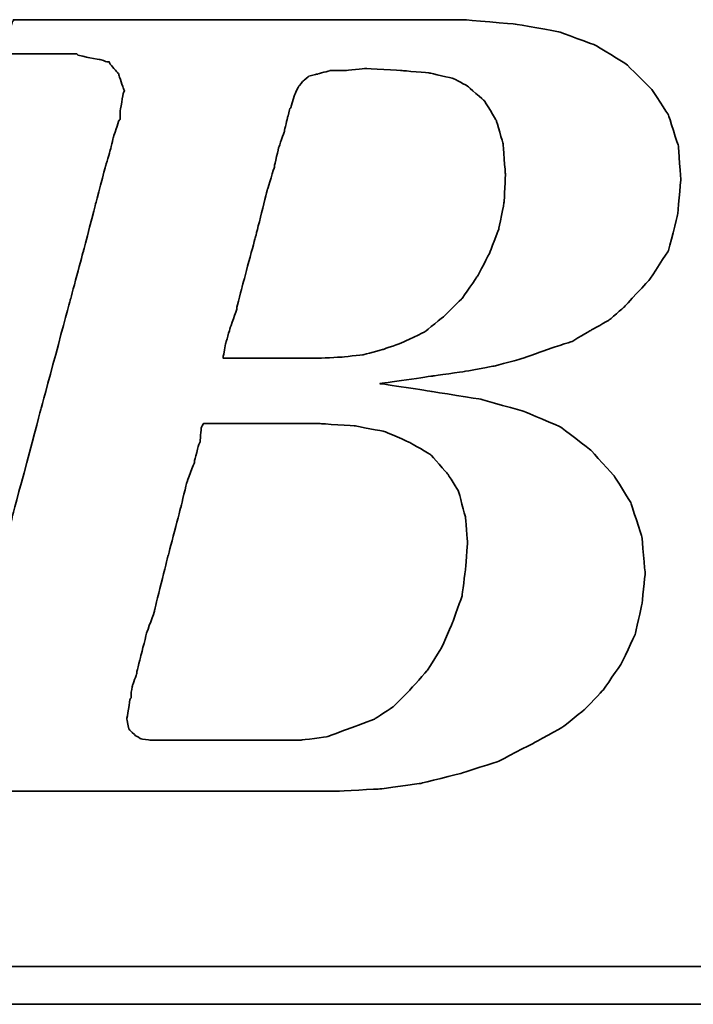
# Model space of a CAD drawing. Header units: millimetres. Extents: x 1805 to 4914, y -1594 to 860.
# Tile 88 of 256: x 2221.53 to 2225.61, y -1248.56 to -1242.59. Entities that reach past the tile are written whole.
import ezdxf

# ---------------------------------------------------------------- set-up
doc = ezdxf.new("R2010")
doc.units = ezdxf.units.MM
doc.layers.add('DIM', color=4, linetype='CONTINUOUS')
doc.layers.add('layer 1', color=7, linetype='CONTINUOUS')

# ---------------------------------------------------------------- blocks, each defined once
blk = doc.blocks.new('TBI MOTION logo(完整正式版)')
at = {"layer": 'layer 1', "color": 22, "lineweight": 35}
for points, knots in [([(-64.65375, -6.86375), (-64.65375, -6.86375), (-64.84375, -7.29625), (-64.84375, -7.29625), (-64.84375, -7.29625), (-64.84375, -7.29625), (-64.86875, -7.34375), (-64.86875, -7.34375), (-64.86875, -7.34375), (-64.86875, -7.34375), (-64.86875, -7.36875), (-64.86875, -7.36875), (-64.86875, -7.36875), (-64.86875, -7.36875), (-65.15375, -7.65375), (-65.15375, -7.65375), (-65.15375, -7.65375), (-65.15375, -7.65375), (-65.17875, -7.65375), (-65.17875, -7.65375), (-65.17875, -7.65375), (-65.17875, -7.65375), (-65.20375, -7.67875), (-65.20375, -7.67875), (-65.20375, -7.67875), (-65.20375, -7.67875), (-65.58875, -7.87125), (-65.58875, -7.87125), (-65.58875, -7.87125), (-65.58875, -7.87125), (-65.63375, -7.87125), (-65.63375, -7.87125), (-65.63375, -7.87125), (-65.63375, -7.87125), (-65.65875, -7.89375), (-65.65875, -7.89375), (-65.65875, -7.89375), (-65.65875, -7.89375), (-66.09375, -7.94375), (-66.09375, -7.94375), (-66.09375, -7.94375), (-66.09375, -7.94375), (-66.11375, -7.94375), (-66.11375, -7.94375), (-66.11375, -7.94375), (-66.11375, -7.94375), (-66.16375, -7.94375), (-66.16375, -7.94375), (-66.16375, -7.94375), (-66.16375, -7.94375), (-66.30875, -7.94375), (-66.30875, -7.94375), (-66.30875, -7.94375), (-66.30875, -7.94375), (-66.69375, -7.94375), (-66.69375, -7.94375), (-66.69375, -7.94375), (-66.69375, -7.94375), (-67.07375, -7.94375), (-67.07375, -7.94375), (-67.07375, -7.94375), (-67.07375, -7.94375), (-67.12375, -7.94375), (-67.12375, -7.94375), (-67.12375, -7.94375), (-67.12375, -7.94375), (-67.12375, -7.96625), (-67.12375, -7.96625), (-67.12375, -7.96625), (-67.12375, -7.96625), (-67.14875, -7.99125), (-67.14875, -7.99125), (-67.14875, -7.99125), (-67.14875, -7.99125), (-67.24375, -8.34875), (-67.24375, -8.34875), (-67.24375, -8.34875), (-67.24375, -8.34875), (-67.31375, -8.68625), (-67.31375, -8.68625), (-67.31375, -8.68625), (-67.31375, -8.68625), (-67.26875, -8.68625), (-67.26875, -8.68625), (-67.26875, -8.68625), (-67.26875, -8.68625), (-67.07375, -8.68625), (-67.07375, -8.68625), (-67.07375, -8.68625), (-67.07375, -8.68625), (-66.54875, -8.68625), (-66.54875, -8.68625), (-66.54875, -8.68625), (-66.54875, -8.68625), (-65.82625, -8.68625), (-65.82625, -8.68625), (-65.82625, -8.68625), (-65.82625, -8.68625), (-65.01375, -8.68625), (-65.01375, -8.68625), (-65.01375, -8.68625), (-65.01375, -8.68625), (-64.05375, -8.68625), (-64.05375, -8.68625), (-64.05375, -8.68625), (-64.05375, -8.68625), (-62.08375, -8.68625), (-62.08375, -8.68625), (-62.08375, -8.68625), (-62.08375, -8.68625), (-60.06875, -8.68625), (-60.06875, -8.68625), (-60.06875, -8.68625), (-60.06875, -8.68625), (-59.10875, -8.68625), (-59.10875, -8.68625), (-59.10875, -8.68625), (-59.10875, -8.68625), (-58.29375, -8.68625), (-58.29375, -8.68625), (-58.29375, -8.68625), (-58.29375, -8.68625), (-57.57375, -8.68625), (-57.57375, -8.68625), (-57.57375, -8.68625), (-57.57375, -8.68625), (-57.04875, -8.68625), (-57.04875, -8.68625), (-57.04875, -8.68625), (-57.04875, -8.68625), (-56.85375, -8.68625), (-56.85375, -8.68625), (-56.85375, -8.68625), (-56.85375, -8.68625), (-56.70875, -8.68625), (-56.70875, -8.68625), (-56.70875, -8.68625), (-56.70875, -8.68625), (-56.61375, -8.68625), (-56.61375, -8.68625), (-56.61375, -8.68625), (-56.61375, -8.68625), (-56.56875, -8.68625), (-56.56875, -8.68625), (-56.56875, -8.68625), (-56.56875, -8.68625), (-55.65375, -8.63875), (-55.65375, -8.63875), (-55.65375, -8.63875), (-55.65375, -8.63875), (-54.76875, -8.51875), (-54.76875, -8.51875), (-54.76875, -8.51875), (-54.76875, -8.51875), (-53.90375, -8.30375), (-53.90375, -8.30375), (-53.90375, -8.30375), (-53.90375, -8.30375), (-53.08875, -8.03875), (-53.08875, -8.03875), (-53.08875, -8.03875), (-53.08875, -8.03875), (-52.34375, -7.65375), (-52.34375, -7.65375), (-52.34375, -7.65375), (-52.34375, -7.65375), (-51.69875, -7.29625), (-51.69875, -7.29625), (-51.69875, -7.29625), (-51.69875, -7.29625), (-51.21875, -6.91125), (-51.21875, -6.91125), (-51.21875, -6.91125), (-51.21875, -6.91125), (-50.83375, -6.50375), (-50.83375, -6.50375), (-50.83375, -6.50375), (-50.83375, -6.50375), (-50.44875, -5.94875), (-50.44875, -5.94875), (-50.44875, -5.94875), (-50.44875, -5.94875), (-50.13875, -5.30375), (-50.13875, -5.30375), (-50.13875, -5.30375), (-50.13875, -5.30375), (-49.99375, -4.65375), (-49.99375, -4.65375), (-49.99375, -4.65375), (-49.99375, -4.65375), (-49.92375, -3.98375), (-49.92375, -3.98375), (-49.92375, -3.98375), (-49.92375, -3.98375), (-49.99375, -3.19374), (-49.99375, -3.19374), (-49.99375, -3.19374), (-49.99375, -3.19374), (-50.23374, -2.44874), (-50.23374, -2.44874), (-50.23374, -2.44874), (-50.23374, -2.44874), (-50.59375, -1.87374), (-50.59375, -1.87374), (-50.59375, -1.87374), (-50.59375, -1.87374), (-51.09875, -1.31874), (-51.09875, -1.31874), (-51.09875, -1.31874), (-51.09875, -1.31874), (-51.74375, -0.81875), (-51.74375, -0.81875), (-51.74375, -0.81875), (-51.74375, -0.81875), (-52.53875, -0.48125), (-52.53875, -0.48125), (-52.53875, -0.48125), (-52.53875, -0.48125), (-53.47375, -0.21875), (-53.47375, -0.21875), (-53.47375, -0.21875), (-53.47375, -0.21875), (-54.52875, -0.04874), (-54.52875, -0.04874), (-54.52875, -0.04874), (-54.52875, -0.04874), (-55.65375, 0.12125), (-55.65375, 0.12125), (-55.65375, 0.12125), (-55.65375, 0.12125), (-54.50375, 0.28624), (-54.50375, 0.28624), (-54.50375, 0.28624), (-54.50375, 0.28624), (-53.83375, 0.38124), (-53.83375, 0.38124), (-53.83375, 0.38124), (-53.83375, 0.38124), (-53.18375, 0.50125), (-53.18375, 0.50125), (-53.18375, 0.50125), (-53.18375, 0.50125), (-52.55875, 0.66874), (-52.55875, 0.66874), (-52.55875, 0.66874), (-52.55875, 0.66874), (-52.03375, 0.86124), (-52.03375, 0.86124), (-52.03375, 0.86124), (-52.03375, 0.86124), (-51.50374, 1.03124), (-51.50374, 1.03124), (-51.50374, 1.03124), (-51.50374, 1.03124), (-51.09875, 1.27125), (-51.09875, 1.27125), (-51.09875, 1.27125), (-51.09875, 1.27125), (-50.71375, 1.48624), (-50.71375, 1.48624), (-50.71375, 1.48624), (-50.71375, 1.48624), (-50.37625, 1.77625), (-50.37625, 1.77625), (-50.37625, 1.77625), (-50.37625, 1.77625), (-49.82375, 2.37625), (-49.82375, 2.37625), (-49.82375, 2.37625), (-49.82375, 2.37625), (-49.41875, 2.99625), (-49.41875, 2.99625), (-49.41875, 2.99625), (-49.41875, 2.99625), (-49.22375, 3.76625), (-49.22375, 3.76625), (-49.22375, 3.76625), (-49.22375, 3.76625), (-49.15375, 4.50874), (-49.15375, 4.50874), (-49.15375, 4.50874), (-49.15375, 4.50874), (-49.20375, 5.25125), (-49.20375, 5.25125), (-49.20375, 5.25125), (-49.20375, 5.25125), (-49.41875, 5.92625), (-49.41875, 5.92625), (-49.41875, 5.92625), (-49.41875, 5.92625), (-49.77875, 6.47625), (-49.77875, 6.47625), (-49.77875, 6.47625), (-49.77875, 6.47625), (-50.33125, 7.02624), (-50.33125, 7.02624), (-50.33125, 7.02624), (-50.33125, 7.02624), (-51.00125, 7.43625), (-51.00125, 7.43625), (-51.00125, 7.43625), (-51.00125, 7.43625), (-51.79375, 7.72625), (-51.79375, 7.72625), (-51.79375, 7.72625), (-51.79375, 7.72625), (-52.72875, 7.89124), (-52.72875, 7.89124), (-52.72875, 7.89124), (-52.72875, 7.89124), (-53.83375, 7.98625), (-53.83375, 7.98625), (-53.83375, 7.98625), (-53.83375, 7.98625), (-53.92875, 7.98625), (-53.92875, 7.98625), (-53.92875, 7.98625), (-53.92875, 7.98625), (-54.26375, 7.98625), (-54.26375, 7.98625), (-54.26375, 7.98625), (-54.26375, 7.98625), (-54.74375, 7.98625), (-54.74375, 7.98625), (-54.74375, 7.98625), (-54.74375, 7.98625), (-55.36875, 7.98625), (-55.36875, 7.98625), (-55.36875, 7.98625), (-55.36875, 7.98625), (-56.13375, 7.98625), (-56.13375, 7.98625), (-56.13375, 7.98625), (-56.13375, 7.98625), (-56.94875, 7.98625), (-56.94875, 7.98625), (-56.94875, 7.98625), (-56.94875, 7.98625), (-58.77625, 7.98625), (-58.77625, 7.98625), (-58.77625, 7.98625), (-58.77625, 7.98625), (-60.59875, 7.98625), (-60.59875, 7.98625), (-60.59875, 7.98625), (-60.59875, 7.98625), (-61.41375, 7.98625), (-61.41375, 7.98625), (-61.41375, 7.98625), (-61.41375, 7.98625), (-62.17875, 7.98625), (-62.17875, 7.98625), (-62.17875, 7.98625), (-62.17875, 7.98625), (-62.80375, 7.98625), (-62.80375, 7.98625), (-62.80375, 7.98625), (-62.80375, 7.98625), (-63.30625, 7.98625), (-63.30625, 7.98625), (-63.30625, 7.98625), (-63.30625, 7.98625), (-63.57375, 7.98625), (-63.57375, 7.98625), (-63.57375, 7.98625), (-63.57375, 7.98625), (-63.57375, 7.96375), (-63.57375, 7.96375), (-63.57375, 7.96375), (-63.57375, 7.96375), (-63.59875, 7.94125), (-63.59875, 7.94125), (-63.59875, 7.94125), (-63.59875, 7.94125), (-63.69375, 7.55625), (-63.69375, 7.55625), (-63.69375, 7.55625), (-63.69375, 7.55625), (-63.76375, 7.24624), (-63.76375, 7.24624), (-63.76375, 7.24624), (-63.76375, 7.24624), (-63.23875, 7.24624), (-63.23875, 7.24624), (-63.23875, 7.24624), (-63.23875, 7.24624), (-62.75875, 7.24624), (-62.75875, 7.24624), (-62.75875, 7.24624), (-62.75875, 7.24624), (-62.61125, 7.24624), (-62.61125, 7.24624), (-62.61125, 7.24624), (-62.61125, 7.24624), (-62.56625, 7.24624), (-62.56625, 7.24624), (-62.56625, 7.24624), (-62.56625, 7.24624), (-62.22875, 7.24624), (-62.22875, 7.24624), (-62.22875, 7.24624), (-62.22875, 7.24624), (-62.20375, 7.24624), (-62.20375, 7.24624), (-62.20375, 7.24624), (-62.20375, 7.24624), (-62.17875, 7.21875), (-62.17875, 7.21875), (-62.17875, 7.21875), (-62.17875, 7.21875), (-61.96375, 7.17125), (-61.96375, 7.17125), (-61.96375, 7.17125), (-61.96375, 7.17125), (-61.72375, 7.12624), (-61.72375, 7.12624), (-61.72375, 7.12624), (-61.72375, 7.12624), (-61.70375, 7.12624), (-61.70375, 7.12624), (-61.70375, 7.12624), (-61.70375, 7.12624), (-61.55875, 7.07624), (-61.55875, 7.07624), (-61.55875, 7.07624), (-61.55875, 7.07624), (-61.50875, 7.07624), (-61.50875, 7.07624), (-61.50875, 7.07624), (-61.50875, 7.07624), (-61.48375, 7.02624), (-61.48375, 7.02624), (-61.48375, 7.02624), (-61.48375, 7.02624), (-61.31875, 6.83375), (-61.31875, 6.83375), (-61.31875, 6.83375), (-61.31875, 6.83375), (-61.29375, 6.81125), (-61.29375, 6.81125), (-61.29375, 6.81125), (-61.29375, 6.81125), (-61.29375, 6.78625), (-61.29375, 6.78625), (-61.29375, 6.78625), (-61.29375, 6.78625), (-61.19875, 6.50124), (-61.19875, 6.50124), (-61.19875, 6.50124), (-61.19875, 6.50124), (-61.17375, 6.45124), (-61.17375, 6.45124), (-61.17375, 6.45124), (-61.17375, 6.45124), (-61.19875, 6.40625), (-61.19875, 6.40625), (-61.19875, 6.40625), (-61.19875, 6.40625), (-61.26875, 5.99624), (-61.26875, 5.99624), (-61.26875, 5.99624), (-61.26875, 5.99624), (-61.26875, 5.85125), (-61.26875, 5.85125), (-61.26875, 5.85125), (-61.26875, 5.85125), (-61.26875, 5.82625), (-61.26875, 5.82625), (-61.26875, 5.82625), (-61.26875, 5.82625), (-61.29375, 5.80625), (-61.29375, 5.80625), (-61.29375, 5.80625), (-61.29375, 5.80625), (-61.34125, 5.66125), (-61.34125, 5.66125), (-61.34125, 5.66125), (-61.34125, 5.66125), (-61.41375, 5.44625), (-61.41375, 5.44625), (-61.41375, 5.44625), (-61.41375, 5.44625), (-61.48375, 5.15625), (-61.48375, 5.15625), (-61.48375, 5.15625), (-61.48375, 5.15625), (-61.58375, 4.82124), (-61.58375, 4.82124), (-61.58375, 4.82124), (-61.58375, 4.82124), (-61.79875, 4.00375), (-61.79875, 4.00375), (-61.79875, 4.00375), (-61.79875, 4.00375), (-62.05875, 2.99625), (-62.05875, 2.99625), (-62.05875, 2.99625), (-62.05875, 2.99625), (-62.34875, 1.91625), (-62.34875, 1.91625), (-62.34875, 1.91625), (-62.34875, 1.91625), (-62.97375, -0.41124), (-62.97375, -0.41124), (-62.97375, -0.41124), (-62.97375, -0.41124), (-63.59875, -2.75875), (-63.59875, -2.75875), (-63.59875, -2.75875), (-63.59875, -2.75875), (-63.88375, -3.86374), (-63.88375, -3.86374), (-63.88375, -3.86374), (-63.88375, -3.86374), (-64.14875, -4.82374), (-64.14875, -4.82374), (-64.14875, -4.82374), (-64.14875, -4.82374), (-64.36375, -5.64125), (-64.36375, -5.64125), (-64.36375, -5.64125), (-64.36375, -5.64125), (-64.43625, -5.97625), (-64.43625, -5.97625), (-64.43625, -5.97625), (-64.43625, -5.97625), (-64.50875, -6.28625), (-64.50875, -6.28625), (-64.50875, -6.28625), (-64.50875, -6.28625), (-64.50875, -6.30875), (-64.50875, -6.30875), (-64.50875, -6.30875), (-64.50875, -6.30875), (-64.57875, -6.50375), (-64.57875, -6.50375), (-64.57875, -6.50375), (-64.57875, -6.50375), (-64.62875, -6.69625), (-64.62875, -6.69625), (-64.62875, -6.69625), (-64.62875, -6.69625), (-64.62875, -6.76875), (-64.62875, -6.76875), (-64.62875, -6.76875), (-64.62875, -6.76875), (-64.62875, -6.81375), (-64.62875, -6.81375), (-64.62875, -6.81375), (-64.62875, -6.81375), (-64.62875, -6.83875), (-64.62875, -6.83875), (-64.62875, -6.83875), (-64.62875, -6.83875), (-64.65375, -6.86375), (-64.65375, -6.86375)], [0, 0, 0, 0, 0.00719424, 0.00719424, 0.00719424, 0.00719425, 0.01438849, 0.01438849, 0.01438849, 0.0143885, 0.02158273, 0.02158273, 0.02158273, 0.02158274, 0.02877698, 0.02877698, 0.02877698, 0.02877699, 0.03597122, 0.03597122, 0.03597122, 0.03597123, 0.04316547, 0.04316547, 0.04316547, 0.04316548, 0.05035971, 0.05035971, 0.05035971, 0.05035972, 0.05755396, 0.05755396, 0.05755396, 0.05755397, 0.0647482, 0.0647482, 0.0647482, 0.06474821, 0.07194245, 0.07194245, 0.07194245, 0.07194246, 0.07913669, 0.07913669, 0.07913669, 0.0791367, 0.08633094, 0.08633094, 0.08633094, 0.08633095, 0.09352518, 0.09352518, 0.09352518, 0.09352519, 0.10071942, 0.10071942, 0.10071942, 0.10071943, 0.10791367, 0.10791367, 0.10791367, 0.10791368, 0.11510791, 0.11510791, 0.11510791, 0.11510792, 0.12230216, 0.12230216, 0.12230216, 0.12230217, 0.1294964, 0.1294964, 0.1294964, 0.12949641, 0.13669065, 0.13669065, 0.13669065, 0.13669066, 0.14388489, 0.14388489, 0.14388489, 0.1438849, 0.15107914, 0.15107914, 0.15107914, 0.15107915, 0.15827338, 0.15827338, 0.15827338, 0.15827339, 0.16546763, 0.16546763, 0.16546763, 0.16546764, 0.17266187, 0.17266187, 0.17266187, 0.17266188, 0.17985612, 0.17985612, 0.17985612, 0.17985613, 0.18705036, 0.18705036, 0.18705036, 0.18705037, 0.1942446, 0.1942446, 0.1942446, 0.19424461, 0.20143885, 0.20143885, 0.20143885, 0.20143886, 0.20863309, 0.20863309, 0.20863309, 0.2086331, 0.21582734, 0.21582734, 0.21582734, 0.21582735, 0.22302158, 0.22302158, 0.22302158, 0.22302159, 0.23021583, 0.23021583, 0.23021583, 0.23021584, 0.23741007, 0.23741007, 0.23741007, 0.23741008, 0.24460432, 0.24460432, 0.24460432, 0.24460433, 0.25179856, 0.25179856, 0.25179856, 0.25179857, 0.25899281, 0.25899281, 0.25899281, 0.25899282, 0.26618705, 0.26618705, 0.26618705, 0.26618706, 0.27338129, 0.27338129, 0.27338129, 0.2733813, 0.28057554, 0.28057554, 0.28057554, 0.28057555, 0.28776978, 0.28776978, 0.28776978, 0.28776979, 0.29496403, 0.29496403, 0.29496403, 0.29496404, 0.30215827, 0.30215827, 0.30215827, 0.30215828, 0.30935252, 0.30935252, 0.30935252, 0.30935253, 0.31654676, 0.31654676, 0.31654676, 0.31654677, 0.32374101, 0.32374101, 0.32374101, 0.32374102, 0.33093525, 0.33093525, 0.33093525, 0.33093526, 0.3381295, 0.3381295, 0.3381295, 0.33812951, 0.34532374, 0.34532374, 0.34532374, 0.34532375, 0.35251799, 0.35251799, 0.35251799, 0.352518, 0.35971223, 0.35971223, 0.35971223, 0.35971224, 0.36690647, 0.36690647, 0.36690647, 0.36690648, 0.37410072, 0.37410072, 0.37410072, 0.37410073, 0.38129496, 0.38129496, 0.38129496, 0.38129497, 0.38848921, 0.38848921, 0.38848921, 0.38848922, 0.39568345, 0.39568345, 0.39568345, 0.39568346, 0.4028777, 0.4028777, 0.4028777, 0.40287771, 0.41007194, 0.41007194, 0.41007194, 0.41007195, 0.41726619, 0.41726619, 0.41726619, 0.4172662, 0.42446043, 0.42446043, 0.42446043, 0.42446044, 0.43165468, 0.43165468, 0.43165468, 0.43165469, 0.43884892, 0.43884892, 0.43884892, 0.43884893, 0.44604317, 0.44604317, 0.44604317, 0.44604318, 0.45323741, 0.45323741, 0.45323741, 0.45323742, 0.46043165, 0.46043165, 0.46043165, 0.46043166, 0.4676259, 0.4676259, 0.4676259, 0.46762591, 0.47482014, 0.47482014, 0.47482014, 0.47482015, 0.48201439, 0.48201439, 0.48201439, 0.4820144, 0.48920863, 0.48920863, 0.48920863, 0.48920864, 0.49640288, 0.49640288, 0.49640288, 0.49640289, 0.50359712, 0.50359712, 0.50359712, 0.50359713, 0.51079137, 0.51079137, 0.51079137, 0.51079138, 0.51798561, 0.51798561, 0.51798561, 0.51798562, 0.52517986, 0.52517986, 0.52517986, 0.52517987, 0.5323741, 0.5323741, 0.5323741, 0.53237411, 0.53956835, 0.53956835, 0.53956835, 0.53956836, 0.54676259, 0.54676259, 0.54676259, 0.5467626, 0.55395683, 0.55395683, 0.55395683, 0.55395684, 0.56115108, 0.56115108, 0.56115108, 0.56115109, 0.56834532, 0.56834532, 0.56834532, 0.56834533, 0.57553957, 0.57553957, 0.57553957, 0.57553958, 0.58273381, 0.58273381, 0.58273381, 0.58273382, 0.58992806, 0.58992806, 0.58992806, 0.58992807, 0.5971223, 0.5971223, 0.5971223, 0.59712231, 0.60431655, 0.60431655, 0.60431655, 0.60431656, 0.61151079, 0.61151079, 0.61151079, 0.6115108, 0.61870504, 0.61870504, 0.61870504, 0.61870505, 0.62589928, 0.62589928, 0.62589928, 0.62589929, 0.63309353, 0.63309353, 0.63309353, 0.63309354, 0.64028777, 0.64028777, 0.64028777, 0.64028778, 0.64748201, 0.64748201, 0.64748201, 0.64748202, 0.65467626, 0.65467626, 0.65467626, 0.65467627, 0.6618705, 0.6618705, 0.6618705, 0.66187051, 0.66906475, 0.66906475, 0.66906475, 0.66906476, 0.67625899, 0.67625899, 0.67625899, 0.676259, 0.68345324, 0.68345324, 0.68345324, 0.68345325, 0.69064748, 0.69064748, 0.69064748, 0.69064749, 0.69784173, 0.69784173, 0.69784173, 0.69784174, 0.70503597, 0.70503597, 0.70503597, 0.70503598, 0.71223022, 0.71223022, 0.71223022, 0.71223023, 0.71942446, 0.71942446, 0.71942446, 0.71942447, 0.72661871, 0.72661871, 0.72661871, 0.72661872, 0.73381295, 0.73381295, 0.73381295, 0.73381296, 0.74100719, 0.74100719, 0.74100719, 0.7410072, 0.74820144, 0.74820144, 0.74820144, 0.74820145, 0.75539568, 0.75539568, 0.75539568, 0.75539569, 0.76258993, 0.76258993, 0.76258993, 0.76258994, 0.76978417, 0.76978417, 0.76978417, 0.76978418, 0.77697842, 0.77697842, 0.77697842, 0.77697843, 0.78417266, 0.78417266, 0.78417266, 0.78417267, 0.79136691, 0.79136691, 0.79136691, 0.79136692, 0.79856115, 0.79856115, 0.79856115, 0.79856116, 0.8057554, 0.8057554, 0.8057554, 0.80575541, 0.81294964, 0.81294964, 0.81294964, 0.81294965, 0.82014388, 0.82014388, 0.82014388, 0.82014389, 0.82733813, 0.82733813, 0.82733813, 0.82733814, 0.83453237, 0.83453237, 0.83453237, 0.83453238, 0.84172662, 0.84172662, 0.84172662, 0.84172663, 0.84892086, 0.84892086, 0.84892086, 0.84892087, 0.85611511, 0.85611511, 0.85611511, 0.85611512, 0.86330935, 0.86330935, 0.86330935, 0.86330936, 0.8705036, 0.8705036, 0.8705036, 0.87050361, 0.87769784, 0.87769784, 0.87769784, 0.87769785, 0.88489209, 0.88489209, 0.88489209, 0.8848921, 0.89208633, 0.89208633, 0.89208633, 0.89208634, 0.89928058, 0.89928058, 0.89928058, 0.89928059, 0.90647482, 0.90647482, 0.90647482, 0.90647483, 0.91366906, 0.91366906, 0.91366906, 0.91366907, 0.92086331, 0.92086331, 0.92086331, 0.92086332, 0.92805755, 0.92805755, 0.92805755, 0.92805756, 0.9352518, 0.9352518, 0.9352518, 0.93525181, 0.94244604, 0.94244604, 0.94244604, 0.94244605, 0.94964029, 0.94964029, 0.94964029, 0.9496403, 0.95683453, 0.95683453, 0.95683453, 0.95683454, 0.96402878, 0.96402878, 0.96402878, 0.96402879, 0.97122302, 0.97122302, 0.97122302, 0.97122303, 0.97841727, 0.97841727, 0.97841727, 0.97841728, 0.98561151, 0.98561151, 0.98561151, 0.98561152, 0.99280576, 0.99280576, 0.99280576, 0.99280577, 1, 1, 1, 1]), ([(-57.50375, 6.35625), (-57.50375, 6.35625), (-57.57375, 6.11625), (-57.57375, 6.11625), (-57.57375, 6.11625), (-57.57375, 6.11625), (-57.57375, 6.09125), (-57.57375, 6.09125), (-57.57375, 6.09125), (-57.57375, 6.09125), (-57.59875, 6.06625), (-57.59875, 6.06625), (-57.59875, 6.06625), (-57.59875, 6.06625), (-57.64875, 5.87625), (-57.64875, 5.87625), (-57.64875, 5.87625), (-57.64875, 5.87625), (-57.71875, 5.58875), (-57.71875, 5.58875), (-57.71875, 5.58875), (-57.71875, 5.58875), (-57.71875, 5.56625), (-57.71875, 5.56625), (-57.71875, 5.56625), (-57.71875, 5.56625), (-57.83875, 5.23125), (-57.83875, 5.23125), (-57.83875, 5.23125), (-57.83875, 5.23125), (-57.93625, 4.82124), (-57.93625, 4.82124), (-57.93625, 4.82124), (-57.93625, 4.82124), (-57.93625, 4.79624), (-57.93625, 4.79624), (-57.93625, 4.79624), (-57.93625, 4.79624), (-58.07875, 4.34125), (-58.07875, 4.34125), (-58.07875, 4.34125), (-58.07875, 4.34125), (-58.34375, 3.28625), (-58.34375, 3.28625), (-58.34375, 3.28625), (-58.34375, 3.28625), (-58.62875, 2.23124), (-58.62875, 2.23124), (-58.62875, 2.23124), (-58.62875, 2.23124), (-58.74875, 1.75125), (-58.74875, 1.75125), (-58.74875, 1.75125), (-58.74875, 1.75125), (-58.74875, 1.72625), (-58.74875, 1.72625), (-58.74875, 1.72625), (-58.74875, 1.72625), (-58.89375, 1.31625), (-58.89375, 1.31625), (-58.89375, 1.31625), (-58.89375, 1.31625), (-58.98875, 0.98124), (-58.98875, 0.98124), (-58.98875, 0.98124), (-58.98875, 0.98124), (-59.03875, 0.71625), (-59.03875, 0.71625), (-59.03875, 0.71625), (-59.03875, 0.71625), (-59.03875, 0.66874), (-59.03875, 0.66874), (-59.03875, 0.66874), (-59.03875, 0.66874), (-58.91875, 0.66874), (-58.91875, 0.66874), (-58.91875, 0.66874), (-58.91875, 0.66874), (-58.53375, 0.66874), (-58.53375, 0.66874), (-58.53375, 0.66874), (-58.53375, 0.66874), (-58.10375, 0.66874), (-58.10375, 0.66874), (-58.10375, 0.66874), (-58.10375, 0.66874), (-57.66875, 0.66874), (-57.66875, 0.66874), (-57.66875, 0.66874), (-57.66875, 0.66874), (-57.33375, 0.66874), (-57.33375, 0.66874), (-57.33375, 0.66874), (-57.33375, 0.66874), (-57.09375, 0.66874), (-57.09375, 0.66874), (-57.09375, 0.66874), (-57.09375, 0.66874), (-56.99875, 0.66874), (-56.99875, 0.66874), (-56.99875, 0.66874), (-56.99875, 0.66874), (-56.49375, 0.69374), (-56.49375, 0.69374), (-56.49375, 0.69374), (-56.49375, 0.69374), (-56.01375, 0.74374), (-56.01375, 0.74374), (-56.01375, 0.74374), (-56.01375, 0.74374), (-55.58375, 0.86124), (-55.58375, 0.86124), (-55.58375, 0.86124), (-55.58375, 0.86124), (-55.17375, 1.00624), (-55.17375, 1.00624), (-55.17375, 1.00624), (-55.17375, 1.00624), (-54.67375, 1.24625), (-54.67375, 1.24625), (-54.67375, 1.24625), (-54.67375, 1.24625), (-54.26375, 1.58124), (-54.26375, 1.58124), (-54.26375, 1.58124), (-54.26375, 1.58124), (-53.87875, 1.96374), (-53.87875, 1.96374), (-53.87875, 1.96374), (-53.87875, 1.96374), (-53.54375, 2.44625), (-53.54375, 2.44625), (-53.54375, 2.44625), (-53.54375, 2.44625), (-53.27875, 2.95125), (-53.27875, 2.95125), (-53.27875, 2.95125), (-53.27875, 2.95125), (-53.08875, 3.45124), (-53.08875, 3.45124), (-53.08875, 3.45124), (-53.08875, 3.45124), (-52.96875, 4.05124), (-52.96875, 4.05124), (-52.96875, 4.05124), (-52.96875, 4.05124), (-52.94375, 4.65125), (-52.94375, 4.65125), (-52.94375, 4.65125), (-52.94375, 4.65125), (-52.99375, 5.30125), (-52.99375, 5.30125), (-52.99375, 5.30125), (-52.99375, 5.30125), (-53.13875, 5.80625), (-53.13875, 5.80625), (-53.13875, 5.80625), (-53.13875, 5.80625), (-53.39875, 6.23625), (-53.39875, 6.23625), (-53.39875, 6.23625), (-53.39875, 6.23625), (-53.75875, 6.54875), (-53.75875, 6.54875), (-53.75875, 6.54875), (-53.75875, 6.54875), (-54.07375, 6.71625), (-54.07375, 6.71625), (-54.07375, 6.71625), (-54.07375, 6.71625), (-54.57375, 6.83375), (-54.57375, 6.83375), (-54.57375, 6.83375), (-54.57375, 6.83375), (-55.17375, 6.88625), (-55.17375, 6.88625), (-55.17375, 6.88625), (-55.17375, 6.88625), (-55.96875, 6.93125), (-55.96875, 6.93125), (-55.96875, 6.93125), (-55.96875, 6.93125), (-56.39875, 6.88625), (-56.39875, 6.88625), (-56.39875, 6.88625), (-56.39875, 6.88625), (-56.42125, 6.88625), (-56.42125, 6.88625), (-56.42125, 6.88625), (-56.42125, 6.88625), (-56.73375, 6.88625), (-56.73375, 6.88625), (-56.73375, 6.88625), (-56.73375, 6.88625), (-56.99875, 6.81125), (-56.99875, 6.81125), (-56.99875, 6.81125), (-56.99875, 6.81125), (-57.02375, 6.81125), (-57.02375, 6.81125), (-57.02375, 6.81125), (-57.02375, 6.81125), (-57.18875, 6.76625), (-57.18875, 6.76625), (-57.18875, 6.76625), (-57.18875, 6.76625), (-57.30875, 6.66625), (-57.30875, 6.66625), (-57.30875, 6.66625), (-57.30875, 6.66625), (-57.40875, 6.54875), (-57.40875, 6.54875), (-57.40875, 6.54875), (-57.40875, 6.54875), (-57.50375, 6.35625), (-57.50375, 6.35625)], [0, 0, 0, 0, 0.01851852, 0.01851852, 0.01851852, 0.01851853, 0.03703704, 0.03703704, 0.03703704, 0.03703705, 0.05555556, 0.05555556, 0.05555556, 0.05555557, 0.07407407, 0.07407407, 0.07407407, 0.07407408, 0.09259259, 0.09259259, 0.09259259, 0.0925926, 0.11111111, 0.11111111, 0.11111111, 0.11111112, 0.12962963, 0.12962963, 0.12962963, 0.12962964, 0.14814815, 0.14814815, 0.14814815, 0.14814816, 0.16666667, 0.16666667, 0.16666667, 0.16666668, 0.18518519, 0.18518519, 0.18518519, 0.1851852, 0.2037037, 0.2037037, 0.2037037, 0.20370371, 0.22222222, 0.22222222, 0.22222222, 0.22222223, 0.24074074, 0.24074074, 0.24074074, 0.24074075, 0.25925926, 0.25925926, 0.25925926, 0.25925927, 0.27777778, 0.27777778, 0.27777778, 0.27777779, 0.2962963, 0.2962963, 0.2962963, 0.29629631, 0.31481481, 0.31481481, 0.31481481, 0.31481482, 0.33333333, 0.33333333, 0.33333333, 0.33333334, 0.35185185, 0.35185185, 0.35185185, 0.35185186, 0.37037037, 0.37037037, 0.37037037, 0.37037038, 0.38888889, 0.38888889, 0.38888889, 0.3888889, 0.40740741, 0.40740741, 0.40740741, 0.40740742, 0.42592593, 0.42592593, 0.42592593, 0.42592594, 0.44444444, 0.44444444, 0.44444444, 0.44444445, 0.46296296, 0.46296296, 0.46296296, 0.46296297, 0.48148148, 0.48148148, 0.48148148, 0.48148149, 0.5, 0.5, 0.5, 0.50000001, 0.51851852, 0.51851852, 0.51851852, 0.51851853, 0.53703704, 0.53703704, 0.53703704, 0.53703705, 0.55555556, 0.55555556, 0.55555556, 0.55555557, 0.57407407, 0.57407407, 0.57407407, 0.57407408, 0.59259259, 0.59259259, 0.59259259, 0.5925926, 0.61111111, 0.61111111, 0.61111111, 0.61111112, 0.62962963, 0.62962963, 0.62962963, 0.62962964, 0.64814815, 0.64814815, 0.64814815, 0.64814816, 0.66666667, 0.66666667, 0.66666667, 0.66666668, 0.68518519, 0.68518519, 0.68518519, 0.6851852, 0.7037037, 0.7037037, 0.7037037, 0.70370371, 0.72222222, 0.72222222, 0.72222222, 0.72222223, 0.74074074, 0.74074074, 0.74074074, 0.74074075, 0.75925926, 0.75925926, 0.75925926, 0.75925927, 0.77777778, 0.77777778, 0.77777778, 0.77777779, 0.7962963, 0.7962963, 0.7962963, 0.79629631, 0.81481481, 0.81481481, 0.81481481, 0.81481482, 0.83333333, 0.83333333, 0.83333333, 0.83333334, 0.85185185, 0.85185185, 0.85185185, 0.85185186, 0.87037037, 0.87037037, 0.87037037, 0.87037038, 0.88888889, 0.88888889, 0.88888889, 0.8888889, 0.90740741, 0.90740741, 0.90740741, 0.90740742, 0.92592593, 0.92592593, 0.92592593, 0.92592594, 0.94444444, 0.94444444, 0.94444444, 0.94444445, 0.96296296, 0.96296296, 0.96296296, 0.96296297, 0.98148148, 0.98148148, 0.98148148, 0.98148149, 1, 1, 1, 1]), ([(-61.03125, -6.57375), (-61.03125, -6.57375), (-61.03125, -6.67125), (-61.03125, -6.67125), (-61.03125, -6.67125), (-61.03125, -6.67125), (-61.05375, -6.69625), (-61.05375, -6.69625), (-61.05375, -6.69625), (-61.05375, -6.69625), (-61.12375, -7.12875), (-61.12375, -7.12875), (-61.12375, -7.12875), (-61.12375, -7.12875), (-61.07875, -7.34375), (-61.07875, -7.34375), (-61.07875, -7.34375), (-61.07875, -7.34375), (-60.93375, -7.48875), (-60.93375, -7.48875), (-60.93375, -7.48875), (-60.93375, -7.48875), (-60.81375, -7.55625), (-60.81375, -7.55625), (-60.81375, -7.55625), (-60.81375, -7.55625), (-60.62375, -7.58375), (-60.62375, -7.58375), (-60.62375, -7.58375), (-60.62375, -7.58375), (-60.30875, -7.58375), (-60.30875, -7.58375), (-60.30875, -7.58375), (-60.30875, -7.58375), (-59.97375, -7.58375), (-59.97375, -7.58375), (-59.97375, -7.58375), (-59.97375, -7.58375), (-59.87875, -7.58375), (-59.87875, -7.58375), (-59.87875, -7.58375), (-59.87875, -7.58375), (-59.63625, -7.58375), (-59.63625, -7.58375), (-59.63625, -7.58375), (-59.63625, -7.58375), (-58.96875, -7.58375), (-58.96875, -7.58375), (-58.96875, -7.58375), (-58.96875, -7.58375), (-58.29375, -7.58375), (-58.29375, -7.58375), (-58.29375, -7.58375), (-58.29375, -7.58375), (-58.05375, -7.58375), (-58.05375, -7.58375), (-58.05375, -7.58375), (-58.05375, -7.58375), (-57.98375, -7.58375), (-57.98375, -7.58375), (-57.98375, -7.58375), (-57.98375, -7.58375), (-57.35875, -7.58375), (-57.35875, -7.58375), (-57.35875, -7.58375), (-57.35875, -7.58375), (-56.78375, -7.50875), (-56.78375, -7.50875), (-56.78375, -7.50875), (-56.78375, -7.50875), (-56.27875, -7.31875), (-56.27875, -7.31875), (-56.27875, -7.31875), (-56.27875, -7.31875), (-55.77375, -7.12875), (-55.77375, -7.12875), (-55.77375, -7.12875), (-55.77375, -7.12875), (-55.36875, -6.86375), (-55.36875, -6.86375), (-55.36875, -6.86375), (-55.36875, -6.86375), (-55.00875, -6.50375), (-55.00875, -6.50375), (-55.00875, -6.50375), (-55.00875, -6.50375), (-54.62375, -6.06875), (-54.62375, -6.06875), (-54.62375, -6.06875), (-54.62375, -6.06875), (-54.31375, -5.56875), (-54.31375, -5.56875), (-54.31375, -5.56875), (-54.31375, -5.56875), (-54.07375, -5.01625), (-54.07375, -5.01625), (-54.07375, -5.01625), (-54.07375, -5.01625), (-53.87875, -4.46374), (-53.87875, -4.46374), (-53.87875, -4.46374), (-53.87875, -4.46374), (-53.80875, -3.91375), (-53.80875, -3.91375), (-53.80875, -3.91375), (-53.80875, -3.91375), (-53.75875, -3.31375), (-53.75875, -3.31375), (-53.75875, -3.31375), (-53.75875, -3.31375), (-53.80875, -2.75875), (-53.80875, -2.75875), (-53.80875, -2.75875), (-53.80875, -2.75875), (-53.95375, -2.20875), (-53.95375, -2.20875), (-53.95375, -2.20875), (-53.95375, -2.20875), (-54.19375, -1.82625), (-54.19375, -1.82625), (-54.19375, -1.82625), (-54.19375, -1.82625), (-54.55375, -1.41875), (-54.55375, -1.41875), (-54.55375, -1.41875), (-54.55375, -1.41875), (-55.00875, -1.15125), (-55.00875, -1.15125), (-55.00875, -1.15125), (-55.00875, -1.15125), (-55.56125, -0.91375), (-55.56125, -0.91375), (-55.56125, -0.91375), (-55.56125, -0.91375), (-56.18125, -0.79375), (-56.18125, -0.79375), (-56.18125, -0.79375), (-56.18125, -0.79375), (-56.94875, -0.74374), (-56.94875, -0.74374), (-56.94875, -0.74374), (-56.94875, -0.74374), (-56.99875, -0.74374), (-56.99875, -0.74374), (-56.99875, -0.74374), (-56.99875, -0.74374), (-57.09375, -0.74374), (-57.09375, -0.74374), (-57.09375, -0.74374), (-57.09375, -0.74374), (-57.38375, -0.74374), (-57.38375, -0.74374), (-57.38375, -0.74374), (-57.38375, -0.74374), (-57.76875, -0.74374), (-57.76875, -0.74374), (-57.76875, -0.74374), (-57.76875, -0.74374), (-58.24625, -0.74374), (-58.24625, -0.74374), (-58.24625, -0.74374), (-58.24625, -0.74374), (-58.72875, -0.74374), (-58.72875, -0.74374), (-58.72875, -0.74374), (-58.72875, -0.74374), (-59.20875, -0.74374), (-59.20875, -0.74374), (-59.20875, -0.74374), (-59.20875, -0.74374), (-59.46875, -0.74374), (-59.46875, -0.74374), (-59.46875, -0.74374), (-59.46875, -0.74374), (-59.51625, -0.83875), (-59.51625, -0.83875), (-59.51625, -0.83875), (-59.51625, -0.83875), (-59.54375, -1.15125), (-59.54375, -1.15125), (-59.54375, -1.15125), (-59.54375, -1.15125), (-59.56375, -1.17874), (-59.56375, -1.17874), (-59.56375, -1.17874), (-59.56375, -1.17874), (-59.66375, -1.55875), (-59.66375, -1.55875), (-59.66375, -1.55875), (-59.66375, -1.55875), (-59.66375, -1.58375), (-59.66375, -1.58375), (-59.66375, -1.58375), (-59.66375, -1.58375), (-59.82875, -2.01874), (-59.82875, -2.01874), (-59.82875, -2.01874), (-59.82875, -2.01874), (-59.94875, -2.52125), (-59.94875, -2.52125), (-59.94875, -2.52125), (-59.94875, -2.52125), (-60.23875, -3.62375), (-60.23875, -3.62375), (-60.23875, -3.62375), (-60.23875, -3.62375), (-60.52375, -4.77624), (-60.52375, -4.77624), (-60.52375, -4.77624), (-60.52375, -4.77624), (-60.52375, -4.79874), (-60.52375, -4.79874), (-60.52375, -4.79874), (-60.52375, -4.79874), (-60.69125, -5.25375), (-60.69125, -5.25375), (-60.69125, -5.25375), (-60.69125, -5.25375), (-60.81375, -5.73625), (-60.81375, -5.73625), (-60.81375, -5.73625), (-60.81375, -5.73625), (-60.90875, -6.11875), (-60.90875, -6.11875), (-60.90875, -6.11875), (-60.90875, -6.11875), (-60.90875, -6.14375), (-60.90875, -6.14375), (-60.90875, -6.14375), (-60.90875, -6.14375), (-61.00375, -6.40875), (-61.00375, -6.40875), (-61.00375, -6.40875), (-61.00375, -6.40875), (-61.03125, -6.57375), (-61.03125, -6.57375)], [0, 0, 0, 0, 0.01694915, 0.01694915, 0.01694915, 0.01694916, 0.03389831, 0.03389831, 0.03389831, 0.03389832, 0.05084746, 0.05084746, 0.05084746, 0.05084747, 0.06779661, 0.06779661, 0.06779661, 0.06779662, 0.08474576, 0.08474576, 0.08474576, 0.08474577, 0.10169492, 0.10169492, 0.10169492, 0.10169493, 0.11864407, 0.11864407, 0.11864407, 0.11864408, 0.13559322, 0.13559322, 0.13559322, 0.13559323, 0.15254237, 0.15254237, 0.15254237, 0.15254238, 0.16949153, 0.16949153, 0.16949153, 0.16949154, 0.18644068, 0.18644068, 0.18644068, 0.18644069, 0.20338983, 0.20338983, 0.20338983, 0.20338984, 0.22033898, 0.22033898, 0.22033898, 0.22033899, 0.23728814, 0.23728814, 0.23728814, 0.23728815, 0.25423729, 0.25423729, 0.25423729, 0.2542373, 0.27118644, 0.27118644, 0.27118644, 0.27118645, 0.28813559, 0.28813559, 0.28813559, 0.2881356, 0.30508475, 0.30508475, 0.30508475, 0.30508476, 0.3220339, 0.3220339, 0.3220339, 0.32203391, 0.33898305, 0.33898305, 0.33898305, 0.33898306, 0.3559322, 0.3559322, 0.3559322, 0.35593221, 0.37288136, 0.37288136, 0.37288136, 0.37288137, 0.38983051, 0.38983051, 0.38983051, 0.38983052, 0.40677966, 0.40677966, 0.40677966, 0.40677967, 0.42372881, 0.42372881, 0.42372881, 0.42372882, 0.44067797, 0.44067797, 0.44067797, 0.44067798, 0.45762712, 0.45762712, 0.45762712, 0.45762713, 0.47457627, 0.47457627, 0.47457627, 0.47457628, 0.49152542, 0.49152542, 0.49152542, 0.49152543, 0.50847458, 0.50847458, 0.50847458, 0.50847459, 0.52542373, 0.52542373, 0.52542373, 0.52542374, 0.54237288, 0.54237288, 0.54237288, 0.54237289, 0.55932203, 0.55932203, 0.55932203, 0.55932204, 0.57627119, 0.57627119, 0.57627119, 0.5762712, 0.59322034, 0.59322034, 0.59322034, 0.59322035, 0.61016949, 0.61016949, 0.61016949, 0.6101695, 0.62711864, 0.62711864, 0.62711864, 0.62711865, 0.6440678, 0.6440678, 0.6440678, 0.64406781, 0.66101695, 0.66101695, 0.66101695, 0.66101696, 0.6779661, 0.6779661, 0.6779661, 0.67796611, 0.69491525, 0.69491525, 0.69491525, 0.69491526, 0.71186441, 0.71186441, 0.71186441, 0.71186442, 0.72881356, 0.72881356, 0.72881356, 0.72881357, 0.74576271, 0.74576271, 0.74576271, 0.74576272, 0.76271186, 0.76271186, 0.76271186, 0.76271187, 0.77966102, 0.77966102, 0.77966102, 0.77966103, 0.79661017, 0.79661017, 0.79661017, 0.79661018, 0.81355932, 0.81355932, 0.81355932, 0.81355933, 0.83050847, 0.83050847, 0.83050847, 0.83050848, 0.84745763, 0.84745763, 0.84745763, 0.84745764, 0.86440678, 0.86440678, 0.86440678, 0.86440679, 0.88135593, 0.88135593, 0.88135593, 0.88135594, 0.89830508, 0.89830508, 0.89830508, 0.89830509, 0.91525424, 0.91525424, 0.91525424, 0.91525425, 0.93220339, 0.93220339, 0.93220339, 0.9322034, 0.94915254, 0.94915254, 0.94915254, 0.94915255, 0.96610169, 0.96610169, 0.96610169, 0.9661017, 0.98305085, 0.98305085, 0.98305085, 0.98305086, 1, 1, 1, 1]), ([(75.90875, -9.47875), (75.90875, -9.47875), (75.90875, -12.28625), (75.90875, -12.28625), (75.90875, -12.28625), (75.90875, -12.28625), (75.90875, -12.47875), (75.90875, -12.47875), (75.90875, -12.47875), (75.90875, -12.47875), (75.71625, -12.47875), (75.71625, -12.47875), (75.71625, -12.47875), (75.71625, -12.47875), (-88.32875, -12.47875), (-88.32875, -12.47875), (-88.32875, -12.47875), (-88.32875, -12.47875), (-88.32875, -13.29375), (-88.32875, -13.29375), (-88.32875, -13.29375), (-88.32875, -13.29375), (82.89125, -13.29375), (82.89125, -13.29375), (82.89125, -13.29375), (82.89125, -13.29375), (75.90875, -9.47875), (75.90875, -9.47875)], [0, 0, 0, 0, 0.14285714, 0.14285714, 0.14285714, 0.14285715, 0.28571429, 0.28571429, 0.28571429, 0.2857143, 0.42857143, 0.42857143, 0.42857143, 0.42857144, 0.57142857, 0.57142857, 0.57142857, 0.57142858, 0.71428571, 0.71428571, 0.71428571, 0.71428572, 0.85714286, 0.85714286, 0.85714286, 0.85714287, 1, 1, 1, 1])]:
    blk.add_open_spline(points, degree=3, knots=knots, dxfattribs=at)

msp = doc.modelspace()

# ---------------------------------------------------------------- block references
at = {"layer": 'DIM', "color": 7, "xscale": 0.2802190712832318, "yscale": 0.2802190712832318, "zscale": 0.2802190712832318}
msp.add_blockref('TBI MOTION logo(完整正式版)', (2239.3082, -1244.8326), dxfattribs=at)

doc.saveas('drawing.dxf')
